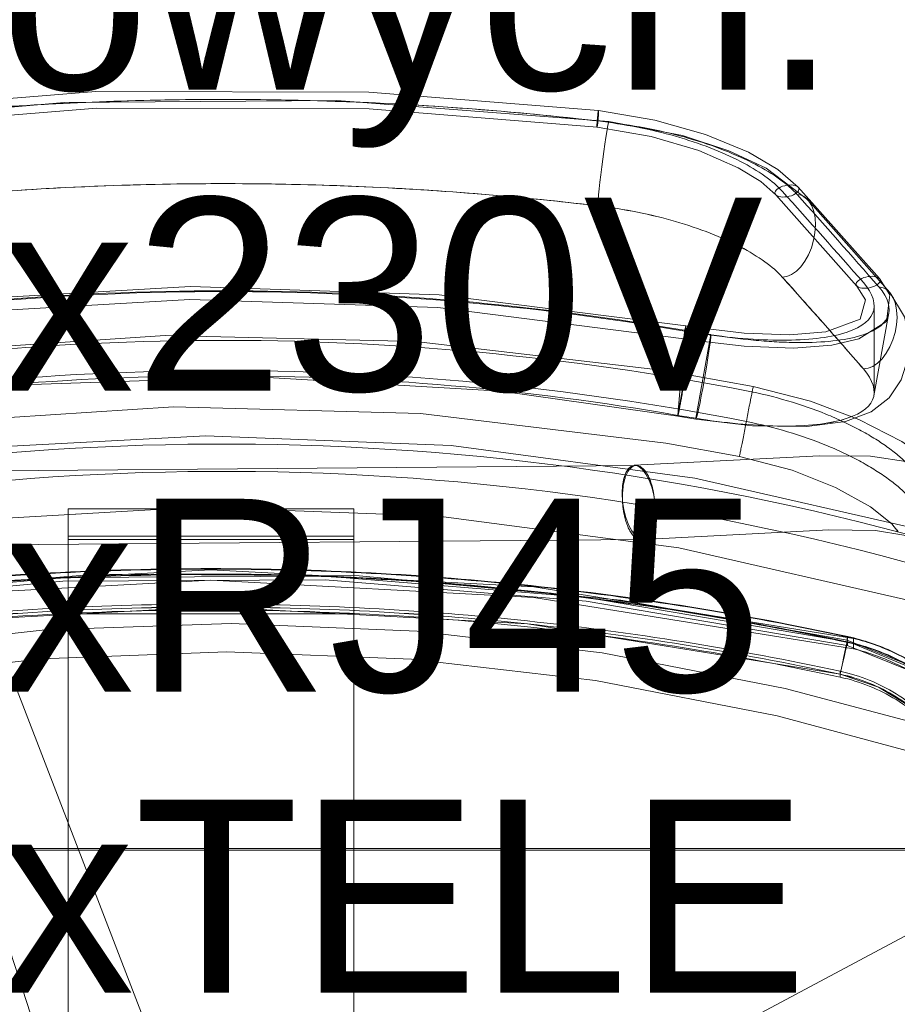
# Model space of a CAD drawing. Header units: centimetres. Extents: x -1109 to 217, y 2044 to 2913.
# Tile 10 of 36: x -734 to -709, y 2612 to 2639. Entities that reach past the tile are written whole.
import ezdxf

# ---------------------------------------------------------------- set-up
doc = ezdxf.new("R2010")
doc.units = ezdxf.units.CM
doc.layers.add('Meble-1', color=9, linetype='Continuous', lineweight=18)
doc.layers.add('Notatki tekstowe-1', color=7, linetype='Continuous', lineweight=9)
doc.styles.add('Arial', font='arial.ttf', dxfattribs={"height": 5.4})

# ---------------------------------------------------------------- blocks, each defined once
blk = doc.blocks.new('Blocks_Tella Chair_F06375EN - Black-590145-Wytyczne elektryczne')
at = {"layer": 'Meble-1'}
for p, q in [((16.454, 30.098), (18.731, 27.54)), ((15.823, 29.886), (18.097, 27.331)), ((19.022, 27.148), (16.727, 29.744)), ((-10.225, 28.417), (0.782, -0.093)), ((-2.435, -1.058), (-11.866, 27.798)), ((18.581, 24.361), (18.581, 26.781)), ((18.572, 24.259), (18.993, 26.579)), ((13.609, 26.165), (13.307, 26.212)), ((13.281, 26.065), (13.077, 23.707)), ((14.006, 25.97), (13.581, 23.627)), ((13.559, 25.808), (13.252, 25.855)), ((13.077, 23.685), (13.586, 23.604)), ((17.054, 22.576), (11.861, 22.309)), ((11.918, 22.304), (-11.919, 22.107)), ((-4, 18.149), (-4, 21.094)), ((-4, 21.094), (4, 21.094)), ((4, 21.094), (4, 18.149)), ((12.115, 20.233), (17.309, 20.5)), ((-12.047, 20.028), (12.046, 20.228)), ((-4, 20.324), (-4, 17.282)), ((4, 20.324), (-4, 20.324)), ((-4, 20.232), (4, 20.232)), ((4, 17.282), (4, 20.324)), ((-4, 5.043), (-4, 18.149)), ((-4, 18.149), (4, 18.149)), ((4, 18.149), (4, 5.043)), ((18.001, 17.17), (18.001, 17.463)), ((-4, 5.625), (-4, 17.282)), ((4, 17.282), (4, 5.625)), ((17.843, 17.363), (17.844, 17.361)), ((17.63, 16.541), (17.63, 16.459)), ((17.63, 16.377), (17.63, 16.459)), ((1.583, -0.407), (28.237, 13.825)), ((-21.573, 11.574), (21.573, 11.574)), ((-21.573, 11.534), (21.573, 11.534))]:
    blk.add_line(p, q, dxfattribs=at)
at = {"layer": 'Meble-1', "flags": 128}
for points in [[(-10.859, 32.161), (-3.226, 32.781), (4.423, 32.761), (10.857, 32.246)], [(11.151, 31.941), (3.525, 32.527), (-4.115, 32.472), (-11.167, 31.851)], [(-10.816, 31.693), (-3.197, 32.311), (4.437, 32.289), (10.818, 31.778)], [(10.857, 32.246), (10.856, 32.246), (10.854, 32.239), (10.851, 32.225), (10.847, 32.204), (10.843, 32.176), (10.839, 32.142), (10.835, 32.104), (10.831, 32.063), (10.827, 32.021), (10.824, 31.977), (10.821, 31.936), (10.818, 31.896), (10.816, 31.861)], [(10.818, 31.778), (10.818, 31.779), (10.821, 31.785), (10.824, 31.799), (10.827, 31.821), (10.831, 31.848), (10.835, 31.882), (10.84, 31.92), (10.844, 31.961), (10.848, 32.004), (10.851, 32.047), (10.854, 32.089), (10.857, 32.128), (10.858, 32.164)], [(10.857, 32.246), (12.436, 31.978), (13.859, 31.576), (15.063, 31.075), (15.884, 30.591), (16.454, 30.097)], [(10.858, 32.164), (10.86, 32.194), (10.86, 32.218), (10.859, 32.235), (10.858, 32.245), (10.857, 32.246)], [(10.816, 31.861), (10.815, 31.831), (10.815, 31.807), (10.815, 31.79), (10.816, 31.78), (10.818, 31.778)], [(10.818, 31.778), (12.333, 31.517), (13.672, 31.126), (14.775, 30.645), (15.402, 30.258), (15.823, 29.886)], [(10.836, 29.576), (10.839, 29.643), (10.847, 29.747), (10.86, 29.884), (10.877, 30.05), (10.899, 30.24), (10.924, 30.447), (10.951, 30.665), (10.98, 30.886), (11.01, 31.101), (11.038, 31.305), (11.066, 31.489), (11.091, 31.649), (11.113, 31.778), (11.13, 31.87), (11.143, 31.925), (11.151, 31.941), (11.154, 31.916)], [(16.727, 29.745), (15.553, 30.632), (14.513, 31.119), (13.208, 31.548), (11.151, 31.942)], [(16.14, 29.831), (16.078, 29.824), (16.018, 29.823), (15.962, 29.827), (15.913, 29.837), (15.871, 29.852), (15.838, 29.873), (15.815, 29.897), (15.803, 29.924), (15.802, 29.954), (15.814, 29.985), (15.836, 30.016), (15.868, 30.047), (15.91, 30.075), (15.959, 30.101), (16.015, 30.123), (16.075, 30.14), (16.137, 30.153)], [(16.137, 30.153), (16.198, 30.16), (16.258, 30.161), (16.314, 30.157), (16.364, 30.147), (16.406, 30.131), (16.439, 30.111), (16.462, 30.087), (16.474, 30.06), (16.474, 30.03), (16.463, 29.999), (16.441, 29.967), (16.408, 29.937), (16.367, 29.909), (16.317, 29.883), (16.262, 29.861), (16.202, 29.843), (16.14, 29.831)], [(16.004, 27.583), (16.135, 27.599), (16.269, 27.655), (16.401, 27.746), (16.527, 27.871), (16.641, 28.026), (16.741, 28.206), (16.823, 28.404), (16.885, 28.612), (16.923, 28.825), (16.938, 29.036), (16.927, 29.236), (16.892, 29.42), (16.834, 29.58), (16.755, 29.711), (16.658, 29.81), (16.545, 29.872), (16.42, 29.895)], [(18.415, 27.275), (18.353, 27.268), (18.293, 27.267), (18.237, 27.271), (18.188, 27.281), (18.146, 27.296), (18.113, 27.317), (18.09, 27.341), (18.078, 27.368), (18.078, 27.397), (18.089, 27.428), (18.112, 27.459), (18.144, 27.489), (18.186, 27.518), (18.235, 27.544), (18.291, 27.566), (18.351, 27.583), (18.413, 27.595)], [(18.413, 27.595), (18.475, 27.602), (18.535, 27.604), (18.59, 27.599), (18.64, 27.589), (18.682, 27.574), (18.715, 27.554), (18.738, 27.53), (18.75, 27.503), (18.75, 27.473), (18.739, 27.442), (18.716, 27.411), (18.684, 27.381), (18.642, 27.352), (18.592, 27.327), (18.537, 27.305), (18.477, 27.287), (18.415, 27.275)], [(13.307, 26.212), (6.392, 27.084), (-0.573, 27.319), (-7.531, 26.914), (-12.595, 26.212)], [(18.731, 27.539), (19.021, 27.082), (18.928, 26.34), (18.15, 25.852), (17.395, 25.676), (16.32, 25.593), (14.938, 25.642), (13.559, 25.808)], [(18.097, 27.331), (18.335, 26.94), (18.186, 26.401), (17.228, 26.045), (16.223, 25.962), (14.935, 26.006), (13.609, 26.165)], [(18.28, 25.009), (18.411, 25.026), (18.545, 25.081), (18.677, 25.171), (18.804, 25.296), (18.919, 25.45), (19.02, 25.628), (19.103, 25.825), (19.166, 26.032), (19.206, 26.244), (19.221, 26.453), (19.211, 26.652), (19.178, 26.834), (19.122, 26.993), (19.043, 27.123), (18.946, 27.22), (18.834, 27.282), (18.71, 27.306)], [(13.586, 23.604), (15.169, 23.416), (16.693, 23.393), (17.776, 23.538), (18.494, 23.803), (19, 24.195), (19.339, 24.707), (19.523, 25.293), (19.553, 25.911), (19.433, 26.465), (19.022, 27.15)], [(13.252, 25.855), (6.354, 26.725), (-0.595, 26.957), (-7.536, 26.55), (-12.54, 25.855)], [(-15.209, 24.37), (-8.282, 25.474), (-1.284, 25.943), (5.728, 25.773), (12.695, 24.965), (15.193, 24.517)], [(13.487, 26.053), (13.282, 24.88), (13.077, 23.707)], [(13.077, 23.707), (13.282, 24.88), (13.487, 26.053)], [(13.555, 25.814), (13.553, 25.826), (13.552, 25.843), (13.553, 25.865), (13.554, 25.891), (13.556, 25.92), (13.56, 25.952), (13.564, 25.985), (13.569, 26.018), (13.574, 26.05), (13.58, 26.079), (13.586, 26.106), (13.592, 26.128), (13.597, 26.146), (13.602, 26.158), (13.607, 26.164), (13.609, 26.165)], [(13.613, 26.159), (13.615, 26.147), (13.616, 26.13), (13.615, 26.108), (13.614, 26.082), (13.611, 26.052), (13.608, 26.021), (13.604, 25.988), (13.599, 25.955), (13.594, 25.923), (13.588, 25.894), (13.582, 25.867), (13.576, 25.845), (13.571, 25.827), (13.566, 25.815), (13.561, 25.808), (13.559, 25.808)], [(13.586, 23.604), (13.597, 23.622), (13.615, 23.68), (13.639, 23.776), (13.668, 23.907), (13.702, 24.068), (13.738, 24.254), (13.777, 24.459), (13.816, 24.675), (13.854, 24.896), (13.891, 25.113), (13.924, 25.319), (13.952, 25.508), (13.976, 25.672), (13.992, 25.807), (14.003, 25.907), (14.006, 25.97)], [(13.609, 26.165), (13.61, 26.165), (13.613, 26.159)], [(13.559, 25.808), (13.558, 25.808), (13.555, 25.814)], [(-12.365, 23.685), (-5.568, 24.556), (1.281, 24.789), (8.121, 24.384), (13.077, 23.685)], [(15.193, 24.517), (16.795, 24.105), (18.155, 23.591), (19.353, 22.974), (20.303, 22.308), (20.981, 21.634), (21.4, 20.981), (21.609, 20.105)], [(-14.791, 22.414), (-7.954, 23.499), (-1.046, 23.948), (5.873, 23.758), (12.746, 22.93), (14.807, 22.554)], [(13.581, 23.627), (13.585, 23.604), (13.586, 23.604)], [(20.269, 20.414), (13.559, 21.954), (6.735, 22.864), (-0.144, 23.138), (-7.019, 22.772), (-13.83, 21.769), (-20.278, 20.209)], [(14.807, 22.554), (16.282, 22.169), (17.498, 21.691), (18.476, 21.151), (19.073, 20.672), (19.243, 20.456), (19.239, 20.505)], [(17.054, 22.576), (18.478, 22.567), (19.593, 22.397), (20.419, 22.097), (21.01, 21.69), (21.39, 21.217), (21.559, 20.808), (21.607, 20.435)], [(11.534, 21.746), (11.568, 21.939), (11.623, 22.099), (11.696, 22.218), (11.784, 22.289), (11.883, 22.309), (11.986, 22.277), (12.09, 22.195), (12.188, 22.066), (12.277, 21.898), (12.351, 21.698), (12.407, 21.476), (12.441, 21.244), (12.454, 21.014), (12.442, 20.797)], [(12.442, 20.797), (12.408, 20.603), (12.353, 20.443), (12.28, 20.324), (12.192, 20.253), (12.094, 20.233), (11.99, 20.265), (11.887, 20.347), (11.788, 20.476), (11.7, 20.644), (11.626, 20.845), (11.57, 21.066), (11.535, 21.298), (11.523, 21.528), (11.534, 21.746)], [(19.731, 18.488), (13.111, 20.002), (6.378, 20.888), (-0.408, 21.135), (-7.188, 20.744), (-13.901, 19.716), (-19.722, 18.288)], [(-4, 21.094), (-4, 20.867), (-4, 20.661), (-4, 20.487), (-4, 20.353), (-4, 20.267), (-4, 20.232), (-4, 20.252), (-4, 20.324)], [(4, 20.324), (4, 20.252), (4, 20.232), (4, 20.267), (4, 20.353), (4, 20.487), (4, 20.661), (4, 20.867), (4, 21.094)], [(17.309, 20.5), (18.618, 20.487), (19.413, 20.349), (19.536, 20.302), (19.539, 20.301)], [(18.001, 17.463), (9.051, 18.904), (0, 19.386), (-9.051, 18.904), (-18.001, 17.463)], [(-18.001, 17.17), (-9.051, 18.612), (0, 19.094), (9.051, 18.612), (18.001, 17.17)], [(17.843, 17.363), (10.531, 18.608), (3.216, 19.205), (-4.144, 19.165), (-11.479, 18.484), (-17.84, 17.364)], [(-17.824, 17.417), (-10.515, 18.661), (-3.204, 19.257), (4.151, 19.216), (11.483, 18.534), (17.821, 17.417)], [(17.824, 17.265), (10.515, 18.509), (3.204, 19.105), (-4.151, 19.064), (-11.483, 18.382), (-17.821, 17.265)], [(-17.631, 16.461), (-8.865, 17.87), (0, 18.342), (8.865, 17.87), (17.631, 16.461)], [(17.631, 16.461), (8.865, 17.87), (0, 18.342), (-8.865, 17.87), (-17.631, 16.461)], [(-20, 14.804), (-14.961, 16.156), (-9.834, 17.123), (-4.648, 17.7), (0.566, 17.881), (5.78, 17.668), (10.962, 17.06), (16.083, 16.062), (20, 15.02)], [(17.63, 16.459), (17.685, 16.713), (17.735, 16.954), (17.779, 17.167), (17.812, 17.335), (17.833, 17.449), (17.84, 17.5)], [(17.821, 17.417), (19.699, 16.656), (21.175, 15.349), (22.137, 13.629), (22.478, 11.688), (22.479, 11.652)], [(17.63, 16.459), (17.685, 16.708), (17.737, 16.935), (17.781, 17.125), (17.815, 17.265), (17.836, 17.345), (17.843, 17.363)], [(22.479, 11.5), (22.13, 13.496), (21.161, 15.214), (19.68, 16.516), (17.853, 17.258), (17.824, 17.265)], [(22.57, 11.507), (22.222, 13.517), (21.254, 15.252), (19.772, 16.575), (17.937, 17.342), (17.843, 17.363)], [(-20, 13.966), (-14.995, 15.328), (-9.9, 16.304), (-4.746, 16.89), (0.437, 17.082), (5.62, 16.878), (10.773, 16.28), (15.865, 15.291), (20, 14.185)], [(21.576, 11.574), (21.448, 12.696), (21.072, 13.761), (20.466, 14.714), (19.662, 15.508), (18.701, 16.1), (17.631, 16.461)], [(17.631, 16.461), (18.701, 16.1), (19.662, 15.508), (20.466, 14.714), (21.072, 13.761), (21.448, 12.696), (21.576, 11.574)]]:
    blk.add_lwpolyline(points, dxfattribs=at)
at = {"layer": 'Meble-1'}
for centre, radius, start, end in [((0.356, -48.633), 75.831, 80.02829, 99.97171), ((0.356, -48.633), 75.808, 80.18346, 99.81654), ((0.356, -50.975), 76.784, 79.00546, 101.53647), ((0.356, -50.975), 75.936, 78.88111, 101.66711), ((0.356, -48.633), 73.45, 80.02673, 99.97327), ((0.356, -48.633), 73.45, 80.02673, 99.97327), ((0.356, -50.975), 73.879, 74.58007, 105.99374), ((0.356, -50.975), 73.114, 74.41464, 106.16566)]:
    blk.add_arc(centre, radius, start, end, dxfattribs=at)
for centre, major_axis, ratio, start_param, end_param in [((4.591, -411.034), (-57.537, 476.256), 0.32263, 5.841364, 5.855275), ((0.313, -49.005), (80.632, 0), 0.943306, 1.405491, 1.409265), ((0.311, -48.991), (80.638, 0), 0.943306, 1.400142, 1.406663), ((0.311, -49.011), (78.139, 0), 0.943306, 1.400142, 1.406689), ((0.311, -49.011), (78.139, 0), 0.943306, 1.400142, 1.406689)]:
    blk.add_ellipse(centre, major_axis=major_axis, ratio=ratio, start_param=start_param, end_param=end_param, dxfattribs=at)
for points in [[(-11.17, 31.826), (-8.703, 32.14), (-3.748, 32.566), (3.721, 32.596), (8.679, 32.21), (11.149, 31.916)], [(11.154, 31.916), (11.913, 31.824), (13.464, 31.515), (15.358, 30.763), (16.165, 30.181), (16.423, 29.893)], [(10.836, 29.576), (8.438, 29.862), (3.623, 30.237), (-3.629, 30.208), (-8.44, 29.794), (-10.836, 29.489)], [(16.42, 29.895), (17.183, 29.048), (17.946, 28.185), (18.708, 27.308)], [(16.004, 27.583), (15.747, 27.87), (14.943, 28.45), (13.073, 29.188), (11.583, 29.486), (10.836, 29.576)], [(18.28, 25.009), (17.522, 25.882), (16.763, 26.74), (16.004, 27.583)], [(18.28, 25.009), (17.901, 25.445), (17.142, 26.311), (16.384, 27.161), (16.004, 27.583)], [(14.807, 22.554), (14.807, 22.554), (14.81, 22.571), (14.825, 22.644), (14.848, 22.762), (14.879, 22.919), (14.916, 23.106), (14.957, 23.315), (14.986, 23.462), (15, 23.536)], [(17.821, 17.418), (17.821, 17.418), (17.822, 17.421), (17.824, 17.432), (17.827, 17.448), (17.831, 17.467), (17.835, 17.49), (17.839, 17.505), (17.84, 17.513)], [(17.84, 17.5), (17.839, 17.493), (17.835, 17.477), (17.831, 17.456), (17.827, 17.438), (17.824, 17.426), (17.822, 17.418), (17.821, 17.417), (17.821, 17.418)], [(22.602, 11.634), (22.6, 12.085), (22.502, 12.962), (22.062, 14.235), (21.353, 15.374), (20.411, 16.331), (19.274, 17.057), (18.441, 17.356), (18.001, 17.463)], [(18.001, 17.17), (18.441, 17.064), (19.274, 16.764), (20.411, 16.038), (21.353, 15.082), (22.062, 13.943), (22.502, 12.67), (22.6, 11.793), (22.602, 11.342)], [(17.63, 16.541), (17.911, 16.48), (18.45, 16.315), (19.208, 15.932), (19.895, 15.425), (20.483, 14.81), (20.96, 14.106), (21.311, 13.327), (21.525, 12.506), (21.573, 11.944), (21.573, 11.656)], [(21.573, 11.574), (21.573, 11.861), (21.525, 12.423), (21.311, 13.245), (20.96, 14.023), (20.483, 14.728), (19.895, 15.342), (19.208, 15.85), (18.45, 16.232), (17.911, 16.397), (17.63, 16.459)], [(17.63, 16.459), (17.911, 16.398), (18.45, 16.233), (19.208, 15.85), (19.895, 15.343), (20.483, 14.728), (20.96, 14.023), (21.311, 13.245), (21.525, 12.424), (21.573, 11.862), (21.573, 11.574)], [(21.573, 11.491), (21.573, 11.779), (21.525, 12.341), (21.311, 13.162), (20.96, 13.941), (20.483, 14.645), (19.895, 15.26), (19.208, 15.768), (18.45, 16.15), (17.911, 16.315), (17.63, 16.377)]]:
    blk.add_open_spline(points, degree=3, dxfattribs=at)
for points, knots in [([(-10.836, 31.868), (-8.679, 32.134), (-4.351, 32.513), (2.898, 32.628), (7.957, 32.286), (10.836, 31.953)], [-1, -1, -1, -1, -0.7, -0.4, 0, 0, 0, 0]), ([(10.836, 31.953), (11.209, 31.909), (11.956, 31.794), (13.027, 31.536), (14.008, 31.208), (15.144, 30.7), (15.747, 30.269), (16.004, 29.983)], [-1, -1, -1, -1, -0.833333, -0.666667, -0.5, -0.333333, 0, 0, 0, 0]), ([(10.836, 29.576), (8.678, 29.834), (4.347, 30.189), (-2.904, 30.248), (-7.961, 29.855), (-10.836, 29.489)], [-1, -1, -1, -1, -0.7, -0.4, 0, 0, 0, 0]), ([(16.004, 27.583), (15.747, 27.87), (15.144, 28.304), (14.008, 28.819), (13.027, 29.151), (11.956, 29.413), (11.209, 29.531), (10.836, 29.576)], [-1, -1, -1, -1, -0.666667, -0.5, -0.333333, -0.166667, 0, 0, 0, 0]), ([(18.28, 27.426), (18.554, 27.111), (18.734, 26.512), (17.972, 26.02), (16.891, 25.835), (15.896, 25.798), (14.773, 25.858), (13.979, 25.955), (13.581, 26.019)], [-1, -1, -1, -1, -0.75, -0.5, -0.375, -0.25, -0.125, 0, 0, 0, 0]), ([(18.71, 27.306), (18.976, 26.998), (19.15, 26.416), (18.413, 25.941), (17.345, 25.765), (16.519, 25.738), (15.787, 25.766), (15.011, 25.826), (14.409, 25.903), (14.016, 25.968)], [0, 0, 0, 0, 0.25, 0.5, 0.625, 0.75, 0.8125, 0.875, 1, 1, 1, 1]), ([(13.251, 25.861), (13.251, 25.865), (13.251, 25.873), (13.252, 25.886), (13.252, 25.894), (13.253, 25.902), (13.254, 25.912), (13.255, 25.922), (13.257, 25.935), (13.258, 25.949), (13.26, 25.964), (13.262, 25.977), (13.264, 25.994), (13.267, 26.014), (13.27, 26.034), (13.274, 26.057), (13.277, 26.079), (13.281, 26.103), (13.285, 26.123), (13.288, 26.14), (13.292, 26.157), (13.294, 26.17), (13.297, 26.181), (13.298, 26.188), (13.3, 26.195), (13.302, 26.2), (13.303, 26.205), (13.304, 26.208), (13.306, 26.211), (13.307, 26.213), (13.308, 26.211), (13.308, 26.206)], [-1, -1, -1, -1, -0.888889, -0.861111, -0.833333, -0.805556, -0.777778, -0.75, -0.722222, -0.680556, -0.659722, -0.638889, -0.611111, -0.583333, -0.548611, -0.527778, -0.5, -0.472222, -0.444444, -0.416667, -0.388889, -0.347222, -0.326389, -0.305556, -0.277778, -0.25, -0.222222, -0.194444, -0.166667, -0.111111, 0, 0, 0, 0]), ([(13.308, 26.206), (13.308, 26.211), (13.308, 26.213), (13.306, 26.212), (13.305, 26.211), (13.304, 26.208), (13.303, 26.205), (13.302, 26.2), (13.3, 26.194), (13.298, 26.186), (13.296, 26.176), (13.294, 26.167), (13.291, 26.155), (13.288, 26.139), (13.285, 26.123), (13.281, 26.101), (13.278, 26.08), (13.274, 26.055), (13.27, 26.033), (13.267, 26.014), (13.264, 25.991), (13.261, 25.972), (13.259, 25.957), (13.258, 25.945), (13.256, 25.934), (13.255, 25.922), (13.254, 25.912), (13.253, 25.902), (13.252, 25.891), (13.251, 25.875), (13.251, 25.865), (13.251, 25.861)], [-1, -1, -1, -1, -0.888889, -0.861111, -0.833333, -0.805556, -0.777778, -0.75, -0.722222, -0.680556, -0.659722, -0.638889, -0.611111, -0.583333, -0.548611, -0.527778, -0.5, -0.472222, -0.444444, -0.416667, -0.388889, -0.347222, -0.326389, -0.305556, -0.277778, -0.25, -0.222222, -0.194444, -0.166667, -0.111111, 0, 0, 0, 0]), ([(13.308, 26.206), (13.309, 26.202), (13.308, 26.195), (13.307, 26.181), (13.307, 26.174), (13.306, 26.165), (13.305, 26.156), (13.304, 26.146), (13.303, 26.133), (13.301, 26.119), (13.299, 26.104), (13.297, 26.09), (13.295, 26.074), (13.292, 26.053), (13.289, 26.033), (13.285, 26.011), (13.282, 25.989), (13.278, 25.965), (13.274, 25.944), (13.271, 25.928), (13.268, 25.91), (13.265, 25.897), (13.263, 25.887), (13.261, 25.879), (13.259, 25.873), (13.258, 25.868), (13.256, 25.863), (13.255, 25.859), (13.254, 25.856), (13.252, 25.854), (13.251, 25.857), (13.251, 25.861)], [-1, -1, -1, -1, -0.888889, -0.861111, -0.833333, -0.805556, -0.777778, -0.75, -0.722222, -0.680556, -0.659722, -0.638889, -0.611111, -0.583333, -0.548611, -0.527778, -0.5, -0.472222, -0.444444, -0.416667, -0.388889, -0.347222, -0.326389, -0.305556, -0.277778, -0.25, -0.222222, -0.194444, -0.166667, -0.111111, 0, 0, 0, 0]), ([(13.251, 25.861), (13.251, 25.857), (13.252, 25.855), (13.253, 25.856), (13.254, 25.857), (13.255, 25.859), (13.256, 25.863), (13.258, 25.867), (13.259, 25.874), (13.261, 25.881), (13.264, 25.891), (13.266, 25.901), (13.268, 25.912), (13.271, 25.928), (13.274, 25.945), (13.278, 25.966), (13.282, 25.988), (13.286, 26.012), (13.289, 26.034), (13.292, 26.054), (13.295, 26.076), (13.298, 26.095), (13.3, 26.111), (13.301, 26.122), (13.303, 26.134), (13.304, 26.145), (13.305, 26.156), (13.306, 26.165), (13.307, 26.176), (13.308, 26.193), (13.309, 26.202), (13.308, 26.206)], [-1, -1, -1, -1, -0.888889, -0.861111, -0.833333, -0.805556, -0.777778, -0.75, -0.722222, -0.680556, -0.659722, -0.638889, -0.611111, -0.583333, -0.548611, -0.527778, -0.5, -0.472222, -0.444444, -0.416667, -0.388889, -0.347222, -0.326389, -0.305556, -0.277778, -0.25, -0.222222, -0.194444, -0.166667, -0.111111, 0, 0, 0, 0]), ([(13.077, 23.707), (13.077, 23.699), (13.078, 23.689), (13.082, 23.698), (13.087, 23.714), (13.09, 23.726), (13.095, 23.749), (13.106, 23.798), (13.118, 23.86), (13.126, 23.9), (13.129, 23.914), (13.133, 23.936), (13.143, 23.986), (13.159, 24.071), (13.177, 24.167), (13.193, 24.252), (13.211, 24.354), (13.244, 24.538), (13.283, 24.763), (13.318, 24.964), (13.338, 25.081), (13.352, 25.167), (13.367, 25.255), (13.381, 25.343), (13.393, 25.416), (13.402, 25.474), (13.408, 25.509), (13.412, 25.537), (13.417, 25.565), (13.425, 25.615), (13.436, 25.686), (13.446, 25.754), (13.454, 25.804), (13.459, 25.839), (13.464, 25.871), (13.47, 25.913), (13.479, 25.979), (13.484, 26.026), (13.487, 26.053)], [-1, -1, -1, -1, -0.958333, -0.916667, -0.895833, -0.885417, -0.875, -0.833333, -0.791667, -0.78125, -0.776042, -0.770833, -0.75, -0.708333, -0.666667, -0.638889, -0.611111, -0.555556, -0.444444, -0.388889, -0.361111, -0.333333, -0.305556, -0.277778, -0.25, -0.236111, -0.222222, -0.215278, -0.208333, -0.194444, -0.166667, -0.138889, -0.125, -0.111111, -0.097222, -0.083333, -0.055556, 0, 0, 0, 0]), ([(13.487, 26.053), (13.485, 26.033), (13.48, 25.987), (13.471, 25.918), (13.463, 25.863), (13.458, 25.83), (13.45, 25.777), (13.436, 25.687), (13.421, 25.59), (13.412, 25.531), (13.408, 25.51), (13.403, 25.479), (13.392, 25.408), (13.374, 25.297), (13.354, 25.179), (13.337, 25.078), (13.317, 24.962), (13.283, 24.762), (13.244, 24.537), (13.211, 24.352), (13.192, 24.25), (13.179, 24.177), (13.165, 24.105), (13.152, 24.035), (13.142, 23.98), (13.134, 23.939), (13.129, 23.915), (13.125, 23.896), (13.122, 23.877), (13.115, 23.844), (13.106, 23.8), (13.098, 23.762), (13.093, 23.737), (13.089, 23.723), (13.086, 23.712), (13.083, 23.7), (13.078, 23.689), (13.077, 23.696), (13.077, 23.707)], [-1, -1, -1, -1, -0.958333, -0.916667, -0.895833, -0.885417, -0.875, -0.833333, -0.791667, -0.78125, -0.776042, -0.770833, -0.75, -0.708333, -0.666667, -0.638889, -0.611111, -0.555556, -0.444444, -0.388889, -0.361111, -0.333333, -0.305556, -0.277778, -0.25, -0.236111, -0.222222, -0.215278, -0.208333, -0.194444, -0.166667, -0.138889, -0.125, -0.111111, -0.097222, -0.083333, -0.055556, 0, 0, 0, 0]), ([(13.581, 23.627), (13.978, 23.561), (14.773, 23.46), (16.27, 23.371), (17.818, 23.505), (18.734, 24.09), (18.554, 24.692), (18.28, 25.009)], [-1, -1, -1, -1, -0.875, -0.75, -0.5, -0.25, 0, 0, 0, 0]), ([(13.581, 23.627), (13.978, 23.561), (14.773, 23.46), (15.895, 23.393), (16.89, 23.424), (17.971, 23.603), (18.734, 24.09), (18.554, 24.692), (18.28, 25.009)], [-1, -1, -1, -1, -0.875, -0.75, -0.625, -0.5, -0.25, 0, 0, 0, 0]), ([(15, 23.536), (15.014, 23.609), (15.043, 23.756), (15.098, 24.035), (15.156, 24.329), (15.188, 24.492), (15.193, 24.517), (15.193, 24.517)], [-1, -1, -1, -1, -0.9285714, -0.8571429, -0.7142857, -0.5714286, -0.5001161, -0.5001161, -0.5001161, -0.5001161]), ([(15.193, 24.517), (15.193, 24.517), (15.188, 24.492), (15.156, 24.329), (15.098, 24.035), (15.043, 23.756), (15.014, 23.609), (15, 23.536)], [-0.5, -0.5, -0.5, -0.5, -0.4285714, -0.2857143, -0.1428571, -0.0714286, 0, 0, 0, 0]), ([(15, 24.4), (15.394, 24.32), (16.172, 24.133), (17.072, 23.817), (17.723, 23.533), (18.174, 23.307), (18.583, 23.072), (18.946, 22.831), (19.26, 22.588), (19.611, 22.263), (19.915, 21.863), (20, 21.572), (20, 21.432)], [-1, -1, -1, -1, -0.857143, -0.714286, -0.642857, -0.571429, -0.5, -0.428571, -0.357143, -0.285714, -0.142857, 0, 0, 0, 0]), ([(15, 23.536), (14.986, 23.462), (14.957, 23.315), (14.902, 23.036), (14.856, 22.801), (14.825, 22.644), (14.81, 22.571), (14.807, 22.554), (14.807, 22.554)], [-1, -1, -1, -1, -0.9285714, -0.8571429, -0.7142857, -0.6428571, -0.5714286, -0.5, -0.5, -0.5, -0.5]), ([(20, 20.553), (20, 20.693), (19.915, 20.984), (19.611, 21.386), (19.26, 21.712), (18.945, 21.957), (18.582, 22.199), (18.174, 22.435), (17.723, 22.662), (17.072, 22.947), (16.172, 23.266), (15.394, 23.455), (15, 23.536)], [-1, -1, -1, -1, -0.857143, -0.714286, -0.642857, -0.571429, -0.5, -0.428571, -0.357143, -0.285714, -0.142857, 0, 0, 0, 0]), ([(12.412, 20.795), (12.421, 20.86), (12.431, 20.956), (12.437, 21.084), (12.437, 21.179), (12.433, 21.275), (12.424, 21.372), (12.412, 21.466), (12.398, 21.556), (12.381, 21.641), (12.36, 21.724), (12.336, 21.802), (12.303, 21.898), (12.257, 22.006), (12.164, 22.168), (12.054, 22.275), (11.945, 22.307), (11.885, 22.302), (11.838, 22.289), (11.801, 22.267), (11.772, 22.244), (11.743, 22.216), (11.708, 22.174), (11.674, 22.121), (11.65, 22.073), (11.627, 22.021), (11.591, 21.92), (11.566, 21.815), (11.552, 21.737)], [0, 0, 0, 0, 0.055556, 0.083333, 0.111111, 0.138889, 0.166667, 0.194444, 0.222222, 0.25, 0.277778, 0.305556, 0.333333, 0.388889, 0.444444, 0.583333, 0.652778, 0.6875, 0.722222, 0.756944, 0.774306, 0.791667, 0.826389, 0.861111, 0.878472, 0.895833, 0.930556, 1, 1, 1, 1]), ([(11.552, 21.737), (11.543, 21.672), (11.533, 21.576), (11.527, 21.448), (11.527, 21.353), (11.531, 21.257), (11.54, 21.16), (11.552, 21.066), (11.566, 20.976), (11.584, 20.891), (11.604, 20.809), (11.628, 20.731), (11.661, 20.634), (11.707, 20.527), (11.8, 20.365), (11.91, 20.257), (12.019, 20.225), (12.079, 20.23), (12.126, 20.243), (12.164, 20.265), (12.193, 20.288), (12.221, 20.316), (12.257, 20.358), (12.29, 20.411), (12.315, 20.459), (12.337, 20.511), (12.373, 20.613), (12.398, 20.717), (12.412, 20.795)], [0, 0, 0, 0, 0.055556, 0.083333, 0.111111, 0.138889, 0.166667, 0.194444, 0.222222, 0.25, 0.277778, 0.305556, 0.333333, 0.388889, 0.444444, 0.583333, 0.652778, 0.6875, 0.722222, 0.756944, 0.774306, 0.791667, 0.826389, 0.861111, 0.878472, 0.895833, 0.930556, 1, 1, 1, 1]), ([(17.84, 17.513), (14.901, 18.147), (10.471, 18.859), (4.494, 19.336), (0, 19.456), (-4.494, 19.336), (-10.471, 18.859), (-14.901, 18.147), (-17.84, 17.513)], [-1, -1, -1, -1, -0.75, -0.625, -0.5, -0.375, -0.25, 0, 0, 0, 0]), ([(-17.84, 17.5), (-14.901, 18.134), (-10.471, 18.847), (-4.494, 19.323), (0, 19.443), (4.494, 19.323), (10.471, 18.847), (14.901, 18.134), (17.84, 17.5)], [-1, -1, -1, -1, -0.75, -0.625, -0.5, -0.375, -0.25, 0, 0, 0, 0]), ([(17.84, 17.361), (14.901, 17.994), (10.471, 18.707), (4.494, 19.184), (0, 19.304), (-4.494, 19.184), (-10.471, 18.707), (-14.901, 17.994), (-17.84, 17.361)], [-1, -1, -1, -1, -0.75, -0.625, -0.5, -0.375, -0.25, 0, 0, 0, 0]), ([(-17.84, 17.348), (-14.901, 17.982), (-10.471, 18.695), (-4.494, 19.171), (0, 19.291), (4.494, 19.171), (10.471, 18.695), (14.901, 17.982), (17.84, 17.348)], [-1, -1, -1, -1, -0.75, -0.625, -0.5, -0.375, -0.25, 0, 0, 0, 0]), ([(-17.63, 16.541), (-14.725, 17.167), (-10.348, 17.872), (-4.44, 18.343), (0, 18.461), (4.44, 18.343), (10.348, 17.872), (14.725, 17.167), (17.63, 16.541)], [0, 0, 0, 0, 0.25, 0.375, 0.5, 0.625, 0.75, 1, 1, 1, 1]), ([(-17.63, 16.459), (-14.725, 17.085), (-10.348, 17.789), (-4.44, 18.261), (0, 18.379), (4.44, 18.261), (10.348, 17.789), (14.725, 17.085), (17.63, 16.459)], [0, 0, 0, 0, 0.25, 0.375, 0.5, 0.625, 0.75, 1, 1, 1, 1]), ([(17.63, 16.459), (14.725, 17.085), (10.348, 17.789), (4.44, 18.26), (0, 18.379), (-4.44, 18.26), (-10.348, 17.789), (-14.725, 17.085), (-17.63, 16.459)], [0, 0, 0, 0, 0.25, 0.375, 0.5, 0.625, 0.75, 1, 1, 1, 1]), ([(17.63, 16.377), (14.725, 17.003), (10.348, 17.707), (4.44, 18.178), (0, 18.297), (-4.44, 18.178), (-10.348, 17.707), (-14.725, 17.003), (-17.63, 16.377)], [0, 0, 0, 0, 0.25, 0.375, 0.5, 0.625, 0.75, 1, 1, 1, 1]), ([(22.57, 11.659), (22.569, 12.113), (22.468, 13.01), (21.862, 14.729), (20.698, 16.171), (19.144, 17.127), (18.288, 17.415), (17.844, 17.513)], [-1, -1, -1, -1, -0.833333, -0.666667, -0.333333, -0.166667, 0, 0, 0, 0]), ([(17.844, 17.5), (18.288, 17.403), (19.144, 17.114), (20.698, 16.158), (21.862, 14.716), (22.468, 12.998), (22.569, 12.1), (22.57, 11.646)], [-1, -1, -1, -1, -0.833333, -0.666667, -0.333333, -0.166667, 0, 0, 0, 0]), ([(17.844, 17.361), (17.842, 17.353), (17.838, 17.337), (17.834, 17.315), (17.83, 17.295), (17.825, 17.274), (17.824, 17.266), (17.824, 17.265)], [-1, -1, -1, -1, -0.9166667, -0.8333333, -0.75, -0.6666667, -0.5, -0.5, -0.5, -0.5]), ([(17.824, 17.265), (17.824, 17.264), (17.824, 17.265), (17.827, 17.275), (17.832, 17.296), (17.838, 17.325), (17.842, 17.34), (17.844, 17.348)], [-0.5, -0.5, -0.5, -0.5, -0.4166667, -0.3333333, -0.1666667, -0.0833333, 0, 0, 0, 0]), ([(22.57, 11.507), (22.569, 11.961), (22.468, 12.858), (21.862, 14.577), (20.698, 16.019), (19.144, 16.975), (18.288, 17.263), (17.844, 17.361)], [-1, -1, -1, -1, -0.833333, -0.666667, -0.333333, -0.166667, 0, 0, 0, 0]), ([(17.844, 17.348), (18.288, 17.251), (19.144, 16.962), (20.698, 16.006), (21.862, 14.564), (22.468, 12.845), (22.569, 11.948), (22.57, 11.494)], [-1, -1, -1, -1, -0.833333, -0.666667, -0.333333, -0.166667, 0, 0, 0, 0])]:
    blk.add_open_spline(points, degree=3, knots=knots, dxfattribs=at)

msp = doc.modelspace()

# ---------------------------------------------------------------- block references
at = {"layer": 'Meble-1'}
msp.add_blockref('Blocks_Tella Chair_F06375EN - Black-590145-Wytyczne elektryczne', (-728.483, 2604.521), dxfattribs=at)

# ---------------------------------------------------------------- texts
at = {"layer": 'Notatki tekstowe-1', "insert": (-738.597, 2651.181), "char_height": 5.4, "width": 69.66, "attachment_point": 1, "line_spacing_factor": 0.936439, "style": 'Arial'}
msp.add_mtext('\\pxt7.05556,14.11111,21.16667,28.22222,35.27778,42.33333,49.38889,56.44444,63.5,70.55556,77.61111,84.66667,91.72222,98.77778,105.83333,112.88889,119.94444,127,134.05556,141.11111,148.16667,155.22222,162.27778,169.33333,176.38889,183.44444,190.5,197.55556,204.61111,211.66667,218.72222,225.77778;{Zestaw gniazd nowych.\\P4x230V\\P1xRJ45\\P2xTELE}', dxfattribs=at)

doc.saveas('drawing.dxf')
